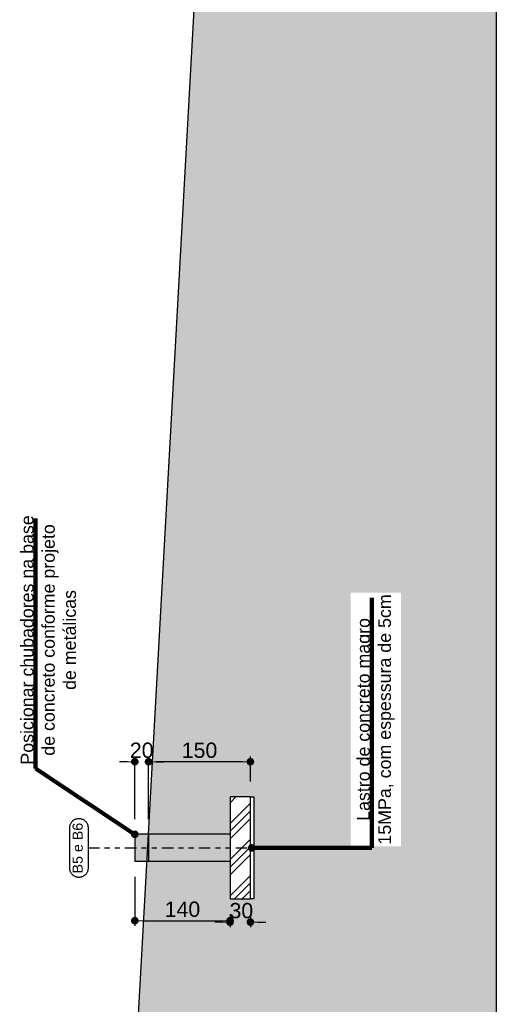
# Model space of a CAD drawing. Header units: millimetres. Extents: x 83 to 471, y -739 to 93.
# Tile 147 of 185: x 168 to 177, y -141 to -122. Entities that reach past the tile are written whole.
import ezdxf

# ---------------------------------------------------------------- set-up
doc = ezdxf.new("R2010")
doc.units = ezdxf.units.MM
doc.linetypes.add('CYPE_RAYAPUNTOPUNTO', pattern=[0.45, 0.225, -0.075, 0, -0.075, 0, -0.075])
for name, color, linetype, lineweight in [('.', 7, 'Continuous', 5), ('__MAGNUS.Cota', 30, 'Continuous', 9), ('CORTE_COTAS_DAS_PLANTAS', 7, 'Continuous', 9), ('COTAS', 250, 'Continuous', 5), ('FUN_COTAS', 7, 'Continuous', 0)]:
    doc.layers.add(name, color=color, linetype=linetype, lineweight=lineweight)
doc.layers.add('PILAR_MORRE', color=60, linetype='Continuous')
doc.styles.add('Arial', font='arial.ttf')
doc.dimstyles.new('Copy of UM_75.000000', dxfattribs={"dimtxt": 0.3, "dimasz": 0.15, "dimexe": 0.1, "dimexo": 0.3, "dimgap": 0.07, "dimtad": 1, "dimdec": 0, "dimlfac": 75, "dimzin": 0, "dimdsep": 46, "dimtxsty": 'Arial', "dimblk": 'DOT', "dimcen": 0.09, "dimdle": 0.1, "dimclrd": 30, "dimclre": 30, "dimclrt": 7, "dimadec": 1, "dimazin": 2, "dimtfac": 1, "dimtdec": 0, "dimtofl": 0, "dimtmove": 0, "dimatfit": 3, "dimldrblk": 'DOT', "dimfxl": 1, "dimtolj": 1, "dimarcsym": 0})

# ---------------------------------------------------------------- blocks, each defined once
blk = doc.blocks.new('SAP')
at = {"layer": '.'}
h = blk.add_hatch(dxfattribs=at)
h.set_pattern_fill('GOST_GROUND', color=256, scale=0.05)
h.set_pattern_definition([(45, (-172.0091, 106.64935), (0.7071068, 0), [1]), (45, (-171.8591, 106.64935), (0.7071068, 0), [1]), (45, (-171.7091, 106.64935), (0.7071068, 0), [1])])
h.paths.add_polyline_path([(2, 1), (1.6, 1), (1.6, 0), (2, 0), (2, 1)], is_closed=False)
h.paths.add_polyline_path([(1.6, -1), (2, -1), (2, 0), (1.6, 0), (1.6, -1)], is_closed=False)
at = {"layer": 'PILAR_MORRE'}
h = blk.add_hatch(color=256, dxfattribs=at)
h.dxf.hatch_style = 1
h.paths.add_polyline_path([(-0.27, 0.267), (-0.27, 0), (0, 0), (0, 0.267), (-0.27, 0.267)], is_closed=False)
h.paths.add_polyline_path([(1.6, 0.267), (0, 0.267), (0, 0), (1.6, 0), (1.6, 0.267)], is_closed=False)
h.paths.add_polyline_path([(0, 0), (0, -0.267), (1.6, -0.267), (1.6, 0), (0, 0)], is_closed=False)
h.paths.add_polyline_path([(-0.27, 0), (-0.27, -0.267), (0, -0.267), (0, 0), (-0.27, 0)], is_closed=False)
for p, q in [((1.6, 1), (1.6, -1)), ((2, 1), (2.067, 1)), ((2.067, 1), (2.067, -1)), ((1.6, 0.267), (-0.27, 0.267)), ((-0.27, 0.267), (-0.27, -0.267)), ((0, 0.267), (0, -0.267)), ((1.6, -0.267), (-0.27, -0.267)), ((2.067, -1), (2, -1))]:
    blk.add_line(p, q)
blk.add_lwpolyline([(1.6, -1), (2, -1), (2, 1), (1.6, 1)])
blk = doc.blocks.new('_DOT')
at = {"layer": '__MAGNUS.Cota', "linetype": 'ByBlock'}
blk.add_line((-0.5, 0), (-1, 0), dxfattribs=at)
at = {"layer": '__MAGNUS.Cota', "linetype": 'ByBlock', "const_width": 0.5}
blk.add_lwpolyline([(-0.25, 0, 1), (0.25, 0, 1)], format="xyb", close=True, dxfattribs=at)
blk = doc.blocks.new('*D708')
at = {"layer": 'COTAS', "color": 30, "lineweight": -2}
for p, q in [((170.36, -137.605), (170.36, -136.38)), ((172.36, -136.871), (172.36, -136.38)), ((172.21, -136.48), (170.51, -136.48))]:
    blk.add_line(p, q, dxfattribs=at)
at = {"layer": 'Defpoints', "color": 0}
for p in [(170.36, -136.48), (172.36, -137.171), (170.36, -137.905)]:
    blk.add_point(p, dxfattribs=at)
at = {"layer": 'COTAS', "color": 30, "linetype": 'ByBlock', "lineweight": -2, "xscale": 0.15, "yscale": 0.15, "zscale": 0.15, "rotation": 180}
blk.add_blockref('_DOT', (170.36, -136.48), dxfattribs=at)
at = {"layer": 'COTAS', "color": 30, "linetype": 'ByBlock', "lineweight": -2, "xscale": 0.15, "yscale": 0.15, "zscale": 0.15}
blk.add_blockref('_DOT', (172.36, -136.48), dxfattribs=at)
at = {"layer": 'COTAS', "color": 7, "insert": (171.36, -136.257), "char_height": 0.3, "attachment_point": 5, "style": 'Arial'}
blk.add_mtext('\\A1;150', dxfattribs=at)
blk = doc.blocks.new('*D709')
at = {"layer": 'COTAS', "color": 30, "lineweight": -2}
for p, q in [((170.09, -138.738), (170.09, -139.699)), ((171.96, -139.471), (171.96, -139.699)), ((170.24, -139.599), (171.81, -139.599))]:
    blk.add_line(p, q, dxfattribs=at)
at = {"layer": 'Defpoints', "color": 0}
for p in [(170.09, -138.438), (171.96, -139.171), (171.96, -139.599)]:
    blk.add_point(p, dxfattribs=at)
at = {"layer": 'COTAS', "color": 30, "linetype": 'ByBlock', "lineweight": -2, "xscale": 0.15, "yscale": 0.15, "zscale": 0.15, "rotation": 180}
blk.add_blockref('_DOT', (170.09, -139.599), dxfattribs=at)
at = {"layer": 'COTAS', "color": 30, "linetype": 'ByBlock', "lineweight": -2, "xscale": 0.15, "yscale": 0.15, "zscale": 0.15}
blk.add_blockref('_DOT', (171.96, -139.599), dxfattribs=at)
at = {"layer": 'COTAS', "color": 7, "insert": (171.025, -139.376), "char_height": 0.3, "attachment_point": 5, "style": 'Arial'}
blk.add_mtext('\\A1;140', dxfattribs=at)
blk = doc.blocks.new('*D710')
at = {"layer": 'COTAS', "color": 30, "lineweight": -2}
for p, q in [((171.96, -139.471), (171.96, -139.727)), ((172.36, -139.471), (172.36, -139.727)), ((171.81, -139.627), (171.66, -139.627)), ((172.51, -139.627), (172.66, -139.627))]:
    blk.add_line(p, q, dxfattribs=at)
at = {"layer": 'Defpoints', "color": 0}
for p in [(171.96, -139.171), (172.36, -139.171), (172.36, -139.627)]:
    blk.add_point(p, dxfattribs=at)
at = {"layer": 'COTAS', "color": 30, "linetype": 'ByBlock', "lineweight": -2, "xscale": 0.15, "yscale": 0.15, "zscale": 0.15}
blk.add_blockref('_DOT', (171.96, -139.627), dxfattribs=at)
at = {"layer": 'COTAS', "color": 30, "linetype": 'ByBlock', "lineweight": -2, "xscale": 0.15, "yscale": 0.15, "zscale": 0.15, "rotation": 180}
blk.add_blockref('_DOT', (172.36, -139.627), dxfattribs=at)
at = {"layer": 'COTAS', "color": 7, "insert": (172.182, -139.403), "char_height": 0.3, "attachment_point": 5, "style": 'Arial'}
blk.add_mtext('\\A1;30', dxfattribs=at)
blk = doc.blocks.new('*D711')
at = {"layer": 'COTAS', "color": 30, "lineweight": -2}
for p, q in [((170.09, -137.605), (170.09, -136.38)), ((170.36, -137.605), (170.36, -136.38)), ((169.94, -136.48), (169.79, -136.48)), ((170.51, -136.48), (170.66, -136.48))]:
    blk.add_line(p, q, dxfattribs=at)
at = {"layer": 'Defpoints', "color": 0}
for p in [(170.09, -136.48), (170.09, -137.905), (170.36, -137.905)]:
    blk.add_point(p, dxfattribs=at)
at = {"layer": 'COTAS', "color": 30, "linetype": 'ByBlock', "lineweight": -2, "xscale": 0.15, "yscale": 0.15, "zscale": 0.15}
blk.add_blockref('_DOT', (170.09, -136.48), dxfattribs=at)
at = {"layer": 'COTAS', "color": 30, "linetype": 'ByBlock', "lineweight": -2, "xscale": 0.15, "yscale": 0.15, "zscale": 0.15, "rotation": 180}
blk.add_blockref('_DOT', (170.36, -136.48), dxfattribs=at)
at = {"layer": 'COTAS', "color": 7, "insert": (170.225, -136.257), "char_height": 0.3, "attachment_point": 5, "style": 'Arial'}
blk.add_mtext('\\A1;20', dxfattribs=at)

msp = doc.modelspace()

# ---------------------------------------------------------------- hatches: boundary and pattern name
at = {"layer": '.', "true_color": 0x939598}
h = msp.add_hatch(dxfattribs=at)
h.set_pattern_fill('EARTH', color=252, scale=0.1)
h.paths.add_polyline_path([(172.00909, -94.01822), (171.47069, -117.78067), (173.07069, -117.78067), (173.07069, -117.04733), (173.53769, -117.04733), (173.53769, -119.04733), (173.07069, -119.04733), (173.07069, -118.314), (171.44126, -118.314), (170.36013, -137.90466), (171.96013, -137.90466), (171.96013, -137.17132), (172.42713, -137.17132), (172.42713, -139.17132), (171.96013, -139.17132), (171.96013, -138.43799), (170.3307, -138.43799), (169.25712, -157.8918), (170.85712, -157.8918), (170.85712, -157.15846), (171.32412, -157.15846), (171.32412, -159.15846), (170.85712, -159.15846), (170.85712, -158.42513), (169.22769, -158.42513), (168.71571, -167.70253), (168.53909, -170.9029), (168.53909, -175.3584), (177.19033, -175.3584), (177.19033, -94.01822), (172.00909, -94.01822)], is_closed=False)
h.paths.add_polyline_path([(173.22546, -158.12561), (173.22546, -153.15), (174.21256, -153.15), (174.21256, -158.12561)], flags=16)
h.paths.add_polyline_path([(174.32847, -138.13847), (174.32847, -133.16286), (175.31557, -133.16286), (175.31557, -138.13847)], flags=16)
h.paths.add_polyline_path([(175.43903, -118.01448), (175.43903, -113.03886), (176.42613, -113.03886), (176.42613, -118.01448)], flags=16)

# ---------------------------------------------------------------- linework, layer by layer
for p, q in [((177.19033, -94.01822), (177.19033, -175.3584)), ((168.53909, -170.9029), (172.00909, -108.02453))]:
    msp.add_line(p, q)
at = {"linetype": 'CYPE_RAYAPUNTOPUNTO'}
msp.add_line((169.17173, -138.17132), (172.36013, -138.17132), dxfattribs=at)
msp.add_lwpolyline([(168.81173, -137.7729), (168.81213, -137.76088), (168.81334, -137.74891), (168.81534, -137.73705), (168.81813, -137.72535), (168.82169, -137.71386), (168.82601, -137.70263), (168.83108, -137.69172), (168.83686, -137.68117), (168.84333, -137.67103), (168.85047, -137.66135), (168.85823, -137.65216), (168.8666, -137.64351), (168.87552, -137.63544), (168.88496, -137.62799), (168.89488, -137.62118), (168.90523, -137.61505), (168.91596, -137.60963), (168.92704, -137.60493), (168.9384, -137.60098), (168.95, -137.5978), (168.96179, -137.59541), (168.97371, -137.59381), (168.98572, -137.593), (168.99775, -137.593), (169.00975, -137.59381), (169.02167, -137.59541), (169.03346, -137.5978), (169.04506, -137.60098), (169.05642, -137.60493), (169.0675, -137.60963), (169.07824, -137.61505), (169.08859, -137.62118), (169.0985, -137.62799), (169.10794, -137.63544), (169.11687, -137.64351), (169.12523, -137.65216), (169.133, -137.66135), (169.14013, -137.67103), (169.1466, -137.68117), (169.15238, -137.69172), (169.15745, -137.70263), (169.16177, -137.71386), (169.16534, -137.72535), (169.16812, -137.73705), (169.17013, -137.74891), (169.17133, -137.76088), (169.17173, -137.7729), (169.17173, -138.56975), (169.17133, -138.58177), (169.17013, -138.59374), (169.16812, -138.6056), (169.16534, -138.6173), (169.16177, -138.62879), (169.15745, -138.64002), (169.15238, -138.65093), (169.1466, -138.66148), (169.14013, -138.67162), (169.133, -138.6813), (169.12523, -138.69049), (169.11687, -138.69914), (169.10794, -138.70721), (169.0985, -138.71466), (169.08859, -138.72147), (169.07824, -138.7276), (169.0675, -138.73302), (169.05642, -138.73772), (169.04506, -138.74167), (169.03346, -138.74484), (169.02167, -138.74724), (169.00975, -138.74884), (168.99775, -138.74965), (168.98572, -138.74965), (168.97371, -138.74884), (168.96179, -138.74724), (168.95, -138.74484), (168.9384, -138.74167), (168.92704, -138.73772), (168.91596, -138.73302), (168.90523, -138.7276), (168.89488, -138.72147), (168.88496, -138.71466), (168.87552, -138.70721), (168.8666, -138.69914), (168.85823, -138.69049), (168.85047, -138.6813), (168.84333, -138.67162), (168.83686, -138.66148), (168.83108, -138.65093), (168.82601, -138.64002), (168.82169, -138.62879), (168.81813, -138.6173), (168.81534, -138.6056), (168.81334, -138.59374), (168.81213, -138.58177), (168.81173, -138.56975), (168.81173, -137.7729)], close=True)

# ---------------------------------------------------------------- block references
msp.add_blockref('SAP', (170.36013, -138.17132))

# ---------------------------------------------------------------- texts
at = {"layer": 'CORTE_COTAS_DAS_PLANTAS', "char_height": 0.25, "width": 4.9785313, "attachment_point": 2, "rotation": 90, "style": 'Arial'}
for s, insert in [('Posicionar chubadores na base de concreto conforme projeto de metálicas', (167.84987, -134.09087)), ('Lastro de concreto magro 15MPa, com espessura de 5cm', (174.45347, -135.65066))]:
    msp.add_mtext(s, dxfattribs=dict(at, insert=insert))
at = {"layer": 'FUN_COTAS', "style": 'Arial'}
msp.add_text('B5 e B6', height=0.2, rotation=90, dxfattribs=at).set_placement((169.06693, -138.67225))

# ---------------------------------------------------------------- dimensions: what is measured, and where the dimension line sits
at = {"layer": 'COTAS'}
dim = msp.add_linear_dim(base=(170.09013, -136.47978), p1=(170.36013, -137.90466), p2=(170.09013, -137.90466), dimstyle='Copy of UM_75.000000', override={"dimtmove": 1}, dxfattribs=at)
dim.commit()
dim.dimension.update_dxf_attribs({"geometry": '*D711', "text_midpoint": (170.22513, -136.47978), "dimtype": 160})
for base, p1, p2, picture, middle in [((170.36013, -136.47978), (172.36013, -137.17132), (170.36013, -137.90466), '*D708', (171.36013, -136.2566)), ((171.96013, -139.59874), (170.09013, -138.43799), (171.96013, -139.17132), '*D709', (171.02513, -139.37557))]:
    dim = msp.add_linear_dim(base=base, p1=p1, p2=p2, dimstyle='Copy of UM_75.000000', dxfattribs=at)
    dim.commit()
    dim.dimension.update_dxf_attribs({"geometry": picture, "text_midpoint": middle})
dim = msp.add_linear_dim(base=(172.36013, -139.62671), p1=(171.96013, -139.17132), p2=(172.36013, -139.17132), dimstyle='Copy of UM_75.000000', dxfattribs=at)
dim.commit()
dim.dimension.update_dxf_attribs({"geometry": '*D710', "text_midpoint": (172.18232, -139.62671), "dimtype": 160})

# ---------------------------------------------------------------- leaders
for points in [[(170.09013, -137.90466), (168.14095, -136.61153), (168.14095, -131.7058)], [(172.38619, -138.17132), (174.74456, -138.17132), (174.74456, -133.26559)]]:
    msp.add_leader(points, dimstyle='Copy of UM_75.000000', override={"dimscale": 1, "dimtxt": 0.3, "dimasz": 0.15, "dimgap": 0.07, "dimtad": 0, "dimtxsty": 'Arial', "dimclrd": 30, "dimlwd": 65534}, dxfattribs=at)

doc.saveas('drawing.dxf')
